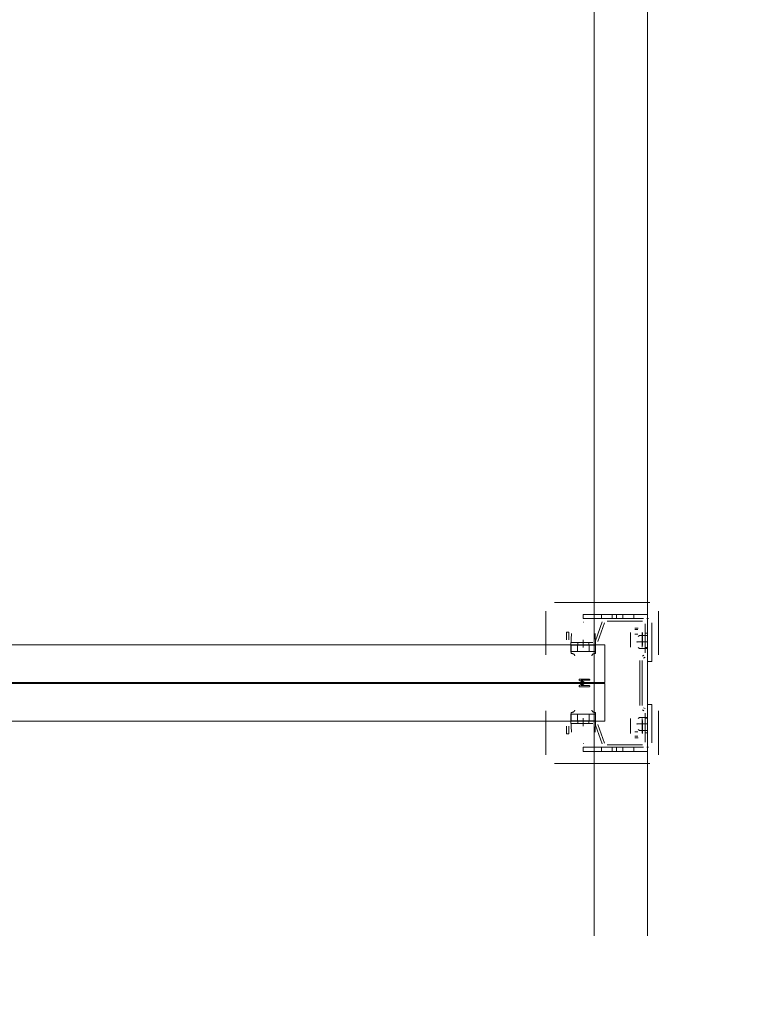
# Model space of a CAD drawing. Header units: millimetres. Extents: x -12989 to 357906, y -50379 to 30884.
# Tile 152 of 256: x 12539 to 13214, y 3251 to 4170. Entities that reach past the tile are written whole.
import ezdxf

# ---------------------------------------------------------------- set-up
doc = ezdxf.new("R2010")
doc.units = ezdxf.units.MM
doc.header["$MEASUREMENT"] = 0
doc.linetypes.add('MITTE2', pattern=[112.5, 75, -12.5, 12.5, -12.5])
doc.layers.add('Nowe_A_WYM_ZEWNETRZNE', color=7, linetype='Continuous')
for name, color, linetype, lineweight in [('Nowe_A_WYM_ZEWNETRZNE_Nr_pióra__1', 7, 'Continuous', 13), ('Nowe_A_WYM_ZEWNETRZNE_Nr_pióra__45', 7, 'Continuous', 15), ('Nowe_A_WYM_ZEWNETRZNE_Nr_pióra__85', 7, 'Continuous', 13), ('Nowe_REGAŁY_Nr_pióra__18', 9, 'Continuous', 13)]:
    doc.layers.add(name, color=color, linetype=linetype, lineweight=lineweight)
doc.styles.add('STYL_AUTOMATYCZNY_3', font='arial.ttf')
doc.dimstyles.new('STYL_AUTOMATYCZNY__1', dxfattribs={"dimtxt": 139.999998, "dimasz": 71.25, "dimexe": 0.18, "dimexo": 0.0625, "dimgap": 0, "dimtad": 1, "dimtih": 1, "dimtoh": 1, "dimdec": 0, "dimlfac": 0.1, "dimzin": 0, "dimdsep": 46, "dimtxsty": 'STYL_AUTOMATYCZNY_3', "dimblk": 'ARROWHEAD_6', "dimblk1": 'ARROWHEAD_6', "dimblk2": 'ARROWHEAD_6', "dimcen": 0.09, "dimse1": 1, "dimse2": 1, "dimclrd": 7, "dimclre": 7, "dimclrt": 7, "dimadec": 0, "dimazin": 0, "dimtfac": 1, "dimtdec": 4, "dimtmove": 0, "dimatfit": 3, "dimfxl": 0, "dimtolj": 1, "dimtzin": 0, "dimarcsym": 0})
doc.dimstyles.new('STYL_AUTOMATYCZNY__2', dxfattribs={"dimtxt": 139.999998, "dimasz": 71.25, "dimexe": 0.18, "dimexo": 0.0625, "dimgap": 0, "dimtad": 1, "dimdec": 0, "dimlfac": 0.1, "dimzin": 0, "dimdsep": 46, "dimtxsty": 'STYL_AUTOMATYCZNY_3', "dimblk": 'ARROWHEAD_6', "dimblk1": 'ARROWHEAD_6', "dimblk2": 'ARROWHEAD_6', "dimcen": 0.09, "dimse1": 1, "dimse2": 1, "dimclrd": 7, "dimclre": 7, "dimclrt": 7, "dimadec": 0, "dimazin": 0, "dimtfac": 1, "dimtdec": 4, "dimtmove": 0, "dimatfit": 3, "dimfxl": 0, "dimtolj": 1, "dimtzin": 0, "dimarcsym": 0})

# ---------------------------------------------------------------- blocks, each defined once
blk = doc.blocks.new('*D267')
at = {"layer": 'Nowe_A_WYM_ZEWNETRZNE_Nr_pióra__45', "color": 7, "linetype": 'Continuous', "lineweight": 15}
for p, q in [((-1341.01, 187.5), (-1266.01, 112.5)), ((-1341.01, 37.5), (-1266.01, -37.5))]:
    blk.add_line(p, q, dxfattribs=at)
at = {"layer": 'Nowe_A_WYM_ZEWNETRZNE_Nr_pióra__85', "color": 7, "linetype": 'Continuous', "lineweight": 13}
for p, q in [((-1303.51, 150), (-1303.51, 6849.85)), ((-1233.2, 150), (-1373.83, 150)), ((-1303.51, 0), (-1303.51, 150)), ((-1233.2, 0), (-1373.83, 0)), ((-1303.51, -56.25), (-1303.51, 0))]:
    blk.add_line(p, q, dxfattribs=at)
at = {"layer": 'Nowe_A_WYM_ZEWNETRZNE_Nr_pióra__1', "color": 7, "lineweight": 13, "insert": (-1331.51, -251.06), "char_height": 140, "attachment_point": 7, "rotation": 90, "style": 'STYL_AUTOMATYCZNY_3'}
blk.add_mtext('\\A1;{\\pql;\\fArial|b0|i0|c238|p0;\\W1.000000;15}', dxfattribs=at)
blk = doc.blocks.new('ARROWHEAD_6')
at = {"color": 0, "linetype": 'Continuous', "lineweight": 0}
for p, q in [((-0.5, -0.5), (0.5, 0.5)), ((0, 0), (-1, 0))]:
    blk.add_line(p, q, dxfattribs=at)
blk = doc.blocks.new('*D268')
at = {"layer": 'Nowe_A_WYM_ZEWNETRZNE_Nr_pióra__45', "color": 7, "linetype": 'Continuous', "lineweight": 15}
blk.add_line((-1341.01, 187.5), (-1266.01, 112.5), dxfattribs=at)
at = {"layer": 'Nowe_A_WYM_ZEWNETRZNE_Nr_pióra__85', "color": 7, "linetype": 'Continuous', "lineweight": 13}
blk.add_line((-1303.51, 150), (-1303.51, 6849.85), dxfattribs=at)
blk = doc.blocks.new('*D269')
at = {"layer": 'Nowe_A_WYM_ZEWNETRZNE_Nr_pióra__45', "color": 7, "linetype": 'Continuous', "lineweight": 15}
for p, q in [((-1341.01, 6887.35), (-1266.01, 6812.35)), ((-1341.01, 187.5), (-1266.01, 112.5))]:
    blk.add_line(p, q, dxfattribs=at)
at = {"layer": 'Nowe_A_WYM_ZEWNETRZNE_Nr_pióra__85', "color": 7, "linetype": 'Continuous', "lineweight": 13}
for p, q in [((-1233.2, 6849.85), (-1373.83, 6849.85)), ((-1303.51, 150), (-1303.51, 6849.85))]:
    blk.add_line(p, q, dxfattribs=at)
at = {"layer": 'Nowe_A_WYM_ZEWNETRZNE_Nr_pióra__1', "color": 7, "lineweight": 13, "char_height": 140, "attachment_point": 7, "rotation": 90, "style": 'STYL_AUTOMATYCZNY_3'}
for s, insert in [('\\A1;{\\pql;\\fArial|b0|i0|c238|p0;\\W1.000000;15}', (-1331.51, 6598.78)), ('\\A1;{\\pql;\\fArial|b0|i0|c238|p0;\\W1.000000;670}', (-1331.51, 3232.97))]:
    blk.add_mtext(s, dxfattribs=dict(at, insert=insert))
blk = doc.blocks.new('*D325')
at = {"layer": 'Nowe_A_WYM_ZEWNETRZNE_Nr_pióra__45', "color": 7, "linetype": 'Continuous', "lineweight": 15}
for p, q in [((5753.24, -1542.08), (5678.24, -1617.08)), ((36387.5, -1542.08), (36312.5, -1617.08))]:
    blk.add_line(p, q, dxfattribs=at)
at = {"layer": 'Nowe_A_WYM_ZEWNETRZNE_Nr_pióra__85', "color": 7, "linetype": 'Continuous', "lineweight": 13}
for p, q in [((5715.74, -1649.9), (5715.74, -1509.27)), ((36350, -1649.9), (36350, -1509.27)), ((5715.74, -1579.58), (36350, -1579.58))]:
    blk.add_line(p, q, dxfattribs=at)
at = {"layer": 'Nowe_A_WYM_ZEWNETRZNE_Nr_pióra__1', "color": 7, "lineweight": 13, "char_height": 140, "attachment_point": 7, "style": 'STYL_AUTOMATYCZNY_3'}
for s, insert in [('\\A1;{\\pql;\\fArial|b0|i0|c238|p0;\\W1.000000;3\xa0063}', (20685.85, -1551.58)), ('\\A1;{\\pql;\\fArial|b0|i0|c238|p0;\\W1.000000;15}', (36098.94, -1551.58))]:
    blk.add_mtext(s, dxfattribs=dict(at, insert=insert))
blk = doc.blocks.new('*D327')
at = {"layer": 'Nowe_A_WYM_ZEWNETRZNE_Nr_pióra__45', "color": 7, "linetype": 'Continuous', "lineweight": 15}
for p, q in [((36387.5, -1542.08), (36312.5, -1617.08)), ((36462.5, -1617.08), (36537.5, -1542.08))]:
    blk.add_line(p, q, dxfattribs=at)
at = {"layer": 'Nowe_A_WYM_ZEWNETRZNE_Nr_pióra__85', "color": 7, "linetype": 'Continuous', "lineweight": 13}
for p, q in [((36350, -1649.9), (36350, -1509.27)), ((36500, -1649.9), (36500, -1509.27)), ((5715.74, -1579.58), (36350, -1579.58)), ((36350, -1579.58), (36500, -1579.58)), ((36500, -1579.58), (36556.25, -1579.58))]:
    blk.add_line(p, q, dxfattribs=at)

msp = doc.modelspace()

# ---------------------------------------------------------------- linework, layer by layer
at = {"layer": 'Nowe_REGAŁY_Nr_pióra__18', "color": 9, "linetype": 'Continuous', "lineweight": 13}
for p, q in [((13074.67, 3314.99), (13074.67, 5706.99)), ((13124.67, 3314.99), (13124.67, 5706.99)), ((13037.67, 3625.99), (13126.67, 3625.99)), ((13037.67, 3625.99), (13126.67, 3625.99)), ((13029.67, 3577.14), (13029.67, 3617.99)), ((13029.67, 3577.14), (13029.67, 3617.99)), ((13124.67, 3614.99), (13064.67, 3614.99)), ((13064.67, 3610.99), (13064.67, 3614.99)), ((13064.67, 3610.99), (13120.67, 3610.99)), ((13081.67, 3610.99), (13081.67, 3614.99)), ((13086.79, 3610.99), (13119.92, 3610.99)), ((13086.79, 3610.99), (13119.92, 3610.99)), ((13091.67, 3610.99), (13091.67, 3614.99)), ((13095.67, 3610.99), (13095.67, 3614.99)), ((13101.67, 3610.99), (13101.67, 3614.99)), ((13111.67, 3610.99), (13111.67, 3614.99)), ((13123.77, 3610.99), (13125.57, 3610.99)), ((13123.77, 3610.99), (13125.57, 3610.99)), ((13124.67, 3610.09), (13124.67, 3611.89)), ((13124.67, 3610.09), (13124.67, 3611.89)), ((13134.67, 3617.99), (13134.67, 3577.14)), ((13134.67, 3617.99), (13134.67, 3577.14)), ((13064.44, 3607.54), (13064.9, 3607.54)), ((13064.44, 3607.54), (13064.9, 3607.54)), ((13075.97, 3590.38), (13082.33, 3607.86)), ((13075.97, 3590.38), (13082.33, 3607.86)), ((13084.44, 3607.09), (13078.08, 3589.61)), ((13084.44, 3607.09), (13078.08, 3589.61)), ((13119.92, 3608.74), (13086.79, 3608.74)), ((13119.92, 3608.74), (13086.79, 3608.74)), ((13112.57, 3602.11), (13115.77, 3602.11)), ((13112.57, 3602.11), (13115.77, 3602.11)), ((13112.67, 3600.74), (13115.67, 3600.74)), ((13112.67, 3600.74), (13115.67, 3600.74)), ((13122.42, 3579.03), (13122.42, 3606.24)), ((13122.42, 3579.03), (13122.42, 3606.24)), ((13124.67, 3606.99), (13124.67, 3570.99)), ((13124.67, 3606.24), (13124.67, 3579.03)), ((13124.67, 3606.24), (13124.67, 3579.03)), ((13128.67, 3570.99), (13128.67, 3606.99)), ((13048.92, 3598.49), (13051.17, 3598.49)), ((13048.92, 3591.24), (13048.92, 3598.49)), ((13048.92, 3598.49), (13051.17, 3598.49)), ((13048.92, 3591.24), (13048.92, 3598.49)), ((13051.17, 3598.49), (13051.17, 3591.24)), ((13051.17, 3598.49), (13051.17, 3591.24)), ((13053.17, 3586.25), (13053.54, 3597.02)), ((13053.17, 3586.25), (13053.54, 3597.02)), ((13075.79, 3597.02), (13076.17, 3586.25)), ((13075.79, 3597.02), (13076.17, 3586.25)), ((13108.57, 3585.91), (13108.57, 3598.11)), ((13108.57, 3585.91), (13108.57, 3598.11)), ((13108.67, 3597.91), (13108.67, 3593.67)), ((13108.67, 3597.91), (13108.67, 3593.67)), ((13108.67, 3587.09), (13108.67, 3593.67)), ((13108.67, 3587.09), (13108.67, 3593.67)), ((13112.67, 3596.5), (13115.67, 3596.5)), ((13112.67, 3596.5), (13115.67, 3596.5)), ((13115.74, 3594.3), (13117.12, 3595.29)), ((13124.67, 3595.29), (13117.12, 3595.29)), ((13119.67, 3593.67), (13119.67, 3597.91)), ((13119.67, 3593.67), (13119.67, 3597.91)), ((13119.67, 3593.67), (13119.67, 3587.09)), ((13119.67, 3593.67), (13119.67, 3587.09)), ((13119.77, 3598.11), (13119.77, 3585.91)), ((13119.77, 3598.11), (13119.77, 3585.91)), ((13122.42, 3597.49), (13124.67, 3597.49)), ((13122.42, 3597.49), (13124.67, 3597.49)), ((13053.16, 3579.74), (13053.16, 3586.25)), ((13053.16, 3586.25), (13053.17, 3586.25)), ((13053.16, 3579.74), (13053.16, 3586.25)), ((13053.16, 3586.25), (13053.17, 3586.25)), ((13053.19, 3582.01), (13053.19, 3578.55)), ((13053.19, 3582.01), (13053.19, 3578.55)), ((13053.31, 3580.45), (13053.31, 3586.25)), ((13053.71, 3586.25), (13053.31, 3586.25)), ((13053.31, 3580.45), (13053.31, 3586.25)), ((13053.71, 3586.25), (13053.31, 3586.25)), ((13053.67, 3588.74), (13073.62, 3588.74)), ((13053.67, 3588.74), (13073.62, 3588.74)), ((13073.62, 3586.49), (13053.67, 3586.49)), ((13073.62, 3586.49), (13053.67, 3586.49)), ((13053.71, 3586.25), (13064.61, 3586.25)), ((13053.71, 3586.25), (13064.61, 3586.25)), ((13059.17, 3586.25), (13059.17, 3580.25)), ((13059.17, 3586.25), (13059.17, 3580.25)), ((13059.52, 3586.49), (13059.52, 3588.74)), ((13059.52, 3586.49), (13059.52, 3588.74)), ((13064.73, 3586.25), (13064.61, 3586.25)), ((13064.73, 3586.25), (13064.61, 3586.25)), ((13064.73, 3586.25), (13075.62, 3586.25)), ((13064.73, 3586.25), (13075.62, 3586.25)), ((13069.82, 3586.49), (13069.82, 3588.74)), ((13069.82, 3586.49), (13069.82, 3588.74)), ((13070.17, 3586.25), (13070.17, 3580.25)), ((13070.17, 3586.25), (13070.17, 3580.25)), ((13076.03, 3586.25), (13075.62, 3586.25)), ((13076.03, 3586.25), (13075.62, 3586.25)), ((13076.03, 3586.25), (13076.03, 3580.45)), ((13076.03, 3586.25), (13076.03, 3580.45)), ((13076.14, 3578.56), (13076.14, 3582.02)), ((13076.14, 3578.56), (13076.14, 3582.02)), ((13076.17, 3586.25), (13076.18, 3586.25)), ((13076.17, 3586.25), (13076.18, 3586.25)), ((13076.18, 3586.25), (13076.18, 3579.75)), ((13076.18, 3586.25), (13076.18, 3579.75)), ((13108.66, 3585.91), (13108.57, 3585.91)), ((13108.66, 3585.91), (13108.57, 3585.91)), ((13108.66, 3584.25), (13108.66, 3585.91)), ((13108.66, 3584.25), (13108.66, 3585.91)), ((13108.67, 3584.25), (13108.66, 3584.25)), ((13108.67, 3584.25), (13108.66, 3584.25)), ((13108.67, 3584.26), (13108.67, 3587.09)), ((13108.67, 3584.26), (13108.67, 3587.09)), ((13108.67, 3584.26), (13108.67, 3584.25)), ((13108.67, 3584.26), (13108.67, 3584.25)), ((13114.79, 3589.88), (13114.79, 3588.6)), ((13117.12, 3583.19), (13115.74, 3584.18)), ((13124.69, 3589.24), (13115.85, 3589.24)), ((13124.67, 3583.19), (13117.12, 3583.19)), ((13119.67, 3584.26), (13119.67, 3587.09)), ((13119.67, 3584.26), (13119.67, 3587.09)), ((13119.67, 3584.25), (13119.67, 3584.26)), ((13119.67, 3584.25), (13119.67, 3584.26)), ((13119.68, 3584.25), (13119.67, 3584.25)), ((13119.68, 3584.25), (13119.67, 3584.25)), ((13119.68, 3585.91), (13119.68, 3584.25)), ((13119.77, 3585.91), (13119.68, 3585.91)), ((13119.68, 3585.91), (13119.68, 3584.25)), ((13119.77, 3585.91), (13119.68, 3585.91)), ((13124.67, 3583.99), (13122.42, 3583.99)), ((13124.67, 3583.99), (13122.42, 3583.99)), ((13124.67, 3583.49), (13122.42, 3583.49)), ((13124.67, 3583.49), (13122.42, 3583.49)), ((13053.71, 3580.25), (13053.31, 3580.25)), ((13053.71, 3580.25), (13053.31, 3580.25)), ((13064.61, 3580.25), (13053.71, 3580.25)), ((13064.61, 3580.25), (13053.71, 3580.25)), ((13064.73, 3580.25), (13064.61, 3580.25)), ((13064.73, 3580.25), (13064.61, 3580.25)), ((13075.62, 3580.25), (13064.73, 3580.25)), ((13075.62, 3580.25), (13064.73, 3580.25)), ((13076.03, 3580.25), (13075.62, 3580.25)), ((13076.03, 3580.25), (13075.62, 3580.25)), ((13119.79, 3576.07), (13121.17, 3576.87)), ((13119.79, 3576.07), (13121.17, 3576.87)), ((13122.29, 3574.92), (13120.92, 3574.12)), ((13122.29, 3574.92), (13120.92, 3574.12)), ((13117.42, 3530.02), (13117.42, 3571.96)), ((13117.42, 3530.02), (13117.42, 3571.96)), ((13119.67, 3571.96), (13119.67, 3530.02)), ((13119.67, 3571.96), (13119.67, 3530.02)), ((13128.67, 3570.99), (13124.67, 3570.99)), ((13061.17, 3554.49), (13070.17, 3554.49)), ((13061.17, 3554.49), (13070.17, 3554.49)), ((13064.76, 3550.99), (13060.89, 3553.56)), ((13064.76, 3550.99), (13060.89, 3553.56)), ((13060.92, 3548.43), (13064.76, 3550.99)), ((13060.92, 3548.43), (13064.76, 3550.99)), ((13070.17, 3547.49), (13061.17, 3547.49)), ((13070.17, 3547.49), (13061.17, 3547.49)), ((13062.81, 3553.48), (13065.86, 3551.45)), ((13070.17, 3553.48), (13062.81, 3553.48)), ((13062.81, 3553.48), (13065.86, 3551.45)), ((13070.17, 3553.48), (13062.81, 3553.48)), ((13065.86, 3550.52), (13062.81, 3548.49)), ((13065.86, 3550.52), (13062.81, 3548.49)), ((13062.81, 3548.49), (13070.17, 3548.49)), ((13062.81, 3548.49), (13070.17, 3548.49)), ((13120.92, 3527.85), (13122.29, 3527.06)), ((13120.92, 3527.85), (13122.29, 3527.06)), ((13124.67, 3494.99), (13124.67, 3530.99)), ((13128.67, 3530.99), (13124.67, 3530.99)), ((13128.67, 3530.99), (13128.67, 3494.99)), ((13029.67, 3483.99), (13029.67, 3524.84)), ((13029.67, 3483.99), (13029.67, 3524.84)), ((13053.16, 3515.73), (13053.16, 3522.24)), ((13053.16, 3515.73), (13053.16, 3522.24)), ((13053.31, 3521.73), (13053.31, 3515.73)), ((13053.71, 3521.73), (13053.31, 3521.73)), ((13053.31, 3521.73), (13053.31, 3515.73)), ((13053.71, 3521.73), (13053.31, 3521.73)), ((13053.71, 3521.73), (13064.61, 3521.73)), ((13053.71, 3521.73), (13064.61, 3521.73)), ((13059.17, 3515.73), (13059.17, 3521.73)), ((13059.17, 3515.73), (13059.17, 3521.73)), ((13064.73, 3521.73), (13064.61, 3521.73)), ((13064.73, 3521.73), (13064.61, 3521.73)), ((13064.73, 3521.73), (13075.62, 3521.73)), ((13064.73, 3521.73), (13075.62, 3521.73)), ((13070.17, 3515.73), (13070.17, 3521.73)), ((13070.17, 3515.73), (13070.17, 3521.73)), ((13076.03, 3521.73), (13075.62, 3521.73)), ((13076.03, 3521.73), (13075.62, 3521.73)), ((13076.03, 3521.53), (13076.03, 3515.73)), ((13076.03, 3521.53), (13076.03, 3515.73)), ((13076.14, 3519.96), (13076.14, 3523.42)), ((13076.14, 3519.96), (13076.14, 3523.42)), ((13076.18, 3522.23), (13076.18, 3515.73)), ((13076.18, 3522.23), (13076.18, 3515.73)), ((13108.66, 3516.06), (13108.66, 3517.73)), ((13108.66, 3517.73), (13108.67, 3517.73)), ((13108.66, 3516.06), (13108.66, 3517.73)), ((13108.66, 3517.73), (13108.67, 3517.73)), ((13108.67, 3517.73), (13108.67, 3517.72)), ((13108.67, 3517.73), (13108.67, 3517.72)), ((13108.67, 3517.72), (13108.67, 3514.89)), ((13108.67, 3517.72), (13108.67, 3514.89)), ((13117.12, 3518.79), (13115.74, 3517.8)), ((13124.67, 3518.79), (13117.12, 3518.79)), ((13119.67, 3517.73), (13119.68, 3517.73)), ((13119.67, 3517.72), (13119.67, 3517.73)), ((13119.67, 3517.73), (13119.68, 3517.73)), ((13119.67, 3517.72), (13119.67, 3517.73)), ((13119.67, 3517.72), (13119.67, 3514.89)), ((13119.67, 3517.72), (13119.67, 3514.89)), ((13119.68, 3517.73), (13119.68, 3516.06)), ((13119.68, 3517.73), (13119.68, 3516.06)), ((13121.17, 3525.11), (13119.79, 3525.91)), ((13121.17, 3525.11), (13119.79, 3525.91)), ((13122.42, 3495.74), (13122.42, 3522.95)), ((13122.42, 3495.74), (13122.42, 3522.95)), ((13122.42, 3518.49), (13124.67, 3518.49)), ((13122.42, 3518.49), (13124.67, 3518.49)), ((13122.42, 3517.99), (13124.67, 3517.99)), ((13122.42, 3517.99), (13124.67, 3517.99)), ((13124.67, 3522.95), (13124.67, 3495.74)), ((13124.67, 3522.95), (13124.67, 3495.74)), ((13134.67, 3524.84), (13134.67, 3483.99)), ((13134.67, 3524.84), (13134.67, 3483.99)), ((13048.92, 3503.49), (13048.92, 3510.74)), ((13048.92, 3503.49), (13048.92, 3510.74)), ((13051.17, 3510.74), (13051.17, 3503.49)), ((13051.17, 3510.74), (13051.17, 3503.49)), ((13053.17, 3515.73), (13053.16, 3515.73)), ((13053.17, 3515.73), (13053.16, 3515.73)), ((13053.54, 3504.96), (13053.17, 3515.73)), ((13053.54, 3504.96), (13053.17, 3515.73)), ((13053.71, 3515.73), (13053.31, 3515.73)), ((13053.71, 3515.73), (13053.31, 3515.73)), ((13053.67, 3515.49), (13073.62, 3515.49)), ((13053.67, 3515.49), (13073.62, 3515.49)), ((13073.62, 3513.24), (13053.67, 3513.24)), ((13073.62, 3513.24), (13053.67, 3513.24)), ((13064.61, 3515.73), (13053.71, 3515.73)), ((13064.61, 3515.73), (13053.71, 3515.73)), ((13059.52, 3513.24), (13059.52, 3515.49)), ((13059.52, 3513.24), (13059.52, 3515.49)), ((13064.73, 3515.73), (13064.61, 3515.73)), ((13064.73, 3515.73), (13064.61, 3515.73)), ((13075.62, 3515.73), (13064.73, 3515.73)), ((13075.62, 3515.73), (13064.73, 3515.73)), ((13069.82, 3513.24), (13069.82, 3515.49)), ((13069.82, 3513.24), (13069.82, 3515.49)), ((13076.03, 3515.73), (13075.62, 3515.73)), ((13076.03, 3515.73), (13075.62, 3515.73)), ((13076.17, 3515.73), (13075.79, 3504.96)), ((13076.17, 3515.73), (13075.79, 3504.96)), ((13082.33, 3494.11), (13075.97, 3511.59)), ((13082.33, 3494.11), (13075.97, 3511.59)), ((13076.18, 3515.73), (13076.17, 3515.73)), ((13076.18, 3515.73), (13076.17, 3515.73)), ((13078.08, 3512.36), (13084.44, 3494.88)), ((13078.08, 3512.36), (13084.44, 3494.88)), ((13108.57, 3503.86), (13108.57, 3516.06)), ((13108.57, 3516.06), (13108.66, 3516.06)), ((13108.57, 3503.86), (13108.57, 3516.06)), ((13108.57, 3516.06), (13108.66, 3516.06)), ((13108.67, 3514.89), (13108.67, 3508.31)), ((13108.67, 3514.89), (13108.67, 3508.31)), ((13108.67, 3508.31), (13108.67, 3504.06)), ((13108.67, 3508.31), (13108.67, 3504.06)), ((13114.79, 3512.1), (13114.79, 3513.38)), ((13124.69, 3512.74), (13115.85, 3512.74)), ((13119.67, 3508.31), (13119.67, 3514.89)), ((13119.67, 3508.31), (13119.67, 3514.89)), ((13119.67, 3504.06), (13119.67, 3508.31)), ((13119.67, 3504.06), (13119.67, 3508.31)), ((13119.68, 3516.06), (13119.77, 3516.06)), ((13119.68, 3516.06), (13119.77, 3516.06)), ((13119.77, 3516.06), (13119.77, 3503.86)), ((13119.77, 3516.06), (13119.77, 3503.86)), ((13051.17, 3503.49), (13048.92, 3503.49)), ((13051.17, 3503.49), (13048.92, 3503.49)), ((13115.77, 3499.86), (13112.57, 3499.86)), ((13115.77, 3499.86), (13112.57, 3499.86)), ((13112.67, 3505.48), (13115.67, 3505.48)), ((13112.67, 3505.48), (13115.67, 3505.48)), ((13112.67, 3501.24), (13115.67, 3501.24)), ((13112.67, 3501.24), (13115.67, 3501.24)), ((13115.74, 3507.68), (13117.12, 3506.69)), ((13124.67, 3506.69), (13117.12, 3506.69)), ((13124.67, 3504.49), (13122.42, 3504.49)), ((13124.67, 3504.49), (13122.42, 3504.49)), ((13064.9, 3494.44), (13064.44, 3494.44)), ((13064.9, 3494.44), (13064.44, 3494.44)), ((13064.67, 3490.99), (13120.67, 3490.99)), ((13064.67, 3490.99), (13064.67, 3486.99)), ((13081.67, 3490.99), (13081.67, 3486.99)), ((13086.79, 3493.24), (13119.92, 3493.24)), ((13086.79, 3493.24), (13119.92, 3493.24)), ((13119.92, 3490.99), (13086.79, 3490.99)), ((13119.92, 3490.99), (13086.79, 3490.99)), ((13091.67, 3490.99), (13091.67, 3486.99)), ((13095.67, 3490.99), (13095.67, 3486.99)), ((13101.67, 3490.99), (13101.67, 3486.99)), ((13111.67, 3490.99), (13111.67, 3486.99)), ((13123.77, 3490.99), (13125.57, 3490.99)), ((13123.77, 3490.99), (13125.57, 3490.99)), ((13124.67, 3490.09), (13124.67, 3491.89)), ((13124.67, 3490.09), (13124.67, 3491.89)), ((13124.67, 3486.99), (13064.67, 3486.99)), ((13126.67, 3475.99), (13037.67, 3475.99)), ((13126.67, 3475.99), (13037.67, 3475.99))]:
    msp.add_line(p, q, dxfattribs=at)
at = {"layer": 'Nowe_REGAŁY_Nr_pióra__18', "color": 9, "linetype": 'MITTE2', "lineweight": 13}
for p, q in [((13064.67, 3583.99), (13064.67, 3591.24)), ((13064.67, 3583.99), (13064.67, 3591.24)), ((13064.67, 3510.74), (13064.67, 3517.99)), ((13064.67, 3510.74), (13064.67, 3517.99))]:
    msp.add_line(p, q, dxfattribs=at)
at = {"layer": 'Nowe_REGAŁY_Nr_pióra__18', "color": 9, "linetype": 'Continuous', "lineweight": 13}
for points in [[(13084.67, 3551.49), (13084.67, 3586.49), (12064.67, 3586.49), (12064.67, 3551.49)], [(13084.67, 3551.49), (13084.67, 3586.49), (12064.67, 3586.49), (12064.67, 3551.49)], [(13084.67, 3515.49), (13084.67, 3550.49), (12064.67, 3550.49), (12064.67, 3515.49)], [(13084.67, 3515.49), (13084.67, 3550.49), (12064.67, 3550.49), (12064.67, 3515.49)]]:
    msp.add_lwpolyline(points, close=True, dxfattribs=at)
at = {"layer": 'Nowe_REGAŁY_Nr_pióra__18', "color": 9, "linetype": 'Continuous', "lineweight": 13, "flags": 128}
for points in [[(13053.31, 3586.25), (13053.29, 3586.22), (13053.29, 3586.18), (13053.28, 3586.12), (13053.28, 3586.05), (13053.27, 3585.96), (13053.27, 3585.86), (13053.26, 3585.74), (13053.26, 3585.61), (13053.25, 3585.46), (13053.25, 3585.3), (13053.24, 3585.13), (13053.24, 3584.94), (13053.23, 3584.73), (13053.23, 3584.51), (13053.22, 3584.28), (13053.22, 3584.04), (13053.21, 3583.78), (13053.21, 3583.51), (13053.21, 3583.23), (13053.2, 3582.94), (13053.2, 3582.64), (13053.2, 3582.33), (13053.19, 3582.01)], [(13053.31, 3586.25), (13053.29, 3586.22), (13053.29, 3586.18), (13053.28, 3586.12), (13053.28, 3586.05), (13053.27, 3585.96), (13053.27, 3585.86), (13053.26, 3585.74), (13053.26, 3585.61), (13053.25, 3585.46), (13053.25, 3585.3), (13053.24, 3585.13), (13053.24, 3584.94), (13053.23, 3584.73), (13053.23, 3584.51), (13053.22, 3584.28), (13053.22, 3584.04), (13053.21, 3583.78), (13053.21, 3583.51), (13053.21, 3583.23), (13053.2, 3582.94), (13053.2, 3582.64), (13053.2, 3582.33), (13053.19, 3582.01)], [(13076.03, 3586.25), (13076.04, 3586.22), (13076.04, 3586.18), (13076.05, 3586.12), (13076.06, 3586.05), (13076.06, 3585.97), (13076.07, 3585.86), (13076.07, 3585.75), (13076.08, 3585.61), (13076.08, 3585.47), (13076.09, 3585.31), (13076.09, 3585.13), (13076.1, 3584.94), (13076.1, 3584.74), (13076.11, 3584.52), (13076.11, 3584.29), (13076.11, 3584.05), (13076.12, 3583.79), (13076.12, 3583.52), (13076.13, 3583.24), (13076.13, 3582.96), (13076.13, 3582.65), (13076.14, 3582.34), (13076.14, 3582.02)], [(13076.03, 3586.25), (13076.04, 3586.22), (13076.04, 3586.18), (13076.05, 3586.12), (13076.06, 3586.05), (13076.06, 3585.97), (13076.07, 3585.86), (13076.07, 3585.75), (13076.08, 3585.61), (13076.08, 3585.47), (13076.09, 3585.31), (13076.09, 3585.13), (13076.1, 3584.94), (13076.1, 3584.74), (13076.11, 3584.52), (13076.11, 3584.29), (13076.11, 3584.05), (13076.12, 3583.79), (13076.12, 3583.52), (13076.13, 3583.24), (13076.13, 3582.96), (13076.13, 3582.65), (13076.14, 3582.34), (13076.14, 3582.02)], [(13053.19, 3578.55), (13053.2, 3578.68), (13053.2, 3578.81), (13053.2, 3578.93), (13053.21, 3579.04), (13053.21, 3579.16), (13053.21, 3579.26), (13053.22, 3579.36), (13053.22, 3579.46), (13053.23, 3579.55), (13053.23, 3579.64), (13053.24, 3579.72), (13053.24, 3579.8), (13053.25, 3579.87), (13053.25, 3579.94), (13053.26, 3579.99), (13053.26, 3580.05), (13053.27, 3580.09), (13053.27, 3580.14), (13053.28, 3580.17), (13053.28, 3580.2), (13053.29, 3580.22), (13053.29, 3580.24), (13053.3, 3580.25)], [(13053.19, 3578.55), (13053.2, 3578.68), (13053.2, 3578.81), (13053.2, 3578.93), (13053.21, 3579.04), (13053.21, 3579.16), (13053.21, 3579.26), (13053.22, 3579.36), (13053.22, 3579.46), (13053.23, 3579.55), (13053.23, 3579.64), (13053.24, 3579.72), (13053.24, 3579.8), (13053.25, 3579.87), (13053.25, 3579.94), (13053.26, 3579.99), (13053.26, 3580.05), (13053.27, 3580.09), (13053.27, 3580.14), (13053.28, 3580.17), (13053.28, 3580.2), (13053.29, 3580.22), (13053.29, 3580.24), (13053.3, 3580.25)], [(13053.19, 3578.55), (13053.42, 3578.55), (13053.65, 3578.53), (13053.87, 3578.51), (13054.09, 3578.48), (13054.31, 3578.44), (13054.52, 3578.39), (13054.72, 3578.33), (13054.92, 3578.27), (13055.12, 3578.2), (13055.3, 3578.11), (13055.48, 3578.02), (13055.64, 3577.92), (13055.8, 3577.82), (13055.94, 3577.7), (13056.07, 3577.58), (13056.19, 3577.45), (13056.3, 3577.32), (13056.39, 3577.18), (13056.47, 3577.03), (13056.54, 3576.88), (13056.59, 3576.72), (13056.63, 3576.57), (13056.65, 3576.41), (13056.66, 3576.25)], [(13053.19, 3578.55), (13053.42, 3578.55), (13053.65, 3578.53), (13053.87, 3578.51), (13054.09, 3578.48), (13054.31, 3578.44), (13054.52, 3578.39), (13054.72, 3578.33), (13054.92, 3578.27), (13055.12, 3578.2), (13055.3, 3578.11), (13055.48, 3578.02), (13055.64, 3577.92), (13055.8, 3577.82), (13055.94, 3577.7), (13056.07, 3577.58), (13056.19, 3577.45), (13056.3, 3577.32), (13056.39, 3577.18), (13056.47, 3577.03), (13056.54, 3576.88), (13056.59, 3576.72), (13056.63, 3576.57), (13056.65, 3576.41), (13056.66, 3576.25)], [(13072.67, 3576.25), (13072.67, 3576.41), (13072.7, 3576.57), (13072.73, 3576.73), (13072.78, 3576.88), (13072.85, 3577.03), (13072.93, 3577.18), (13073.02, 3577.32), (13073.13, 3577.46), (13073.25, 3577.59), (13073.38, 3577.71), (13073.53, 3577.82), (13073.68, 3577.93), (13073.85, 3578.03), (13074.02, 3578.12), (13074.21, 3578.2), (13074.4, 3578.28), (13074.6, 3578.34), (13074.81, 3578.4), (13075.02, 3578.45), (13075.24, 3578.49), (13075.46, 3578.52), (13075.69, 3578.54), (13075.91, 3578.55), (13076.14, 3578.56)], [(13072.67, 3576.25), (13072.67, 3576.41), (13072.7, 3576.57), (13072.73, 3576.73), (13072.78, 3576.88), (13072.85, 3577.03), (13072.93, 3577.18), (13073.02, 3577.32), (13073.13, 3577.46), (13073.25, 3577.59), (13073.38, 3577.71), (13073.53, 3577.82), (13073.68, 3577.93), (13073.85, 3578.03), (13074.02, 3578.12), (13074.21, 3578.2), (13074.4, 3578.28), (13074.6, 3578.34), (13074.81, 3578.4), (13075.02, 3578.45), (13075.24, 3578.49), (13075.46, 3578.52), (13075.69, 3578.54), (13075.91, 3578.55), (13076.14, 3578.56)], [(13076.14, 3578.56), (13076.14, 3578.69), (13076.13, 3578.81), (13076.13, 3578.93), (13076.13, 3579.05), (13076.12, 3579.16), (13076.12, 3579.27), (13076.11, 3579.37), (13076.11, 3579.47), (13076.11, 3579.56), (13076.1, 3579.64), (13076.1, 3579.73), (13076.09, 3579.8), (13076.09, 3579.87), (13076.08, 3579.94), (13076.08, 3580), (13076.07, 3580.05), (13076.07, 3580.1), (13076.06, 3580.14), (13076.06, 3580.17), (13076.05, 3580.2), (13076.04, 3580.22), (13076.04, 3580.24), (13076.03, 3580.25)], [(13076.14, 3578.56), (13076.14, 3578.69), (13076.13, 3578.81), (13076.13, 3578.93), (13076.13, 3579.05), (13076.12, 3579.16), (13076.12, 3579.27), (13076.11, 3579.37), (13076.11, 3579.47), (13076.11, 3579.56), (13076.1, 3579.64), (13076.1, 3579.73), (13076.09, 3579.8), (13076.09, 3579.87), (13076.08, 3579.94), (13076.08, 3580), (13076.07, 3580.05), (13076.07, 3580.1), (13076.06, 3580.14), (13076.06, 3580.17), (13076.05, 3580.2), (13076.04, 3580.22), (13076.04, 3580.24), (13076.03, 3580.25)], [(13060.67, 3553.99), (13060.67, 3554.03), (13060.67, 3554.07), (13060.67, 3554.1), (13060.68, 3554.14), (13060.69, 3554.17), (13060.7, 3554.2), (13060.71, 3554.24), (13060.72, 3554.26), (13060.74, 3554.29), (13060.75, 3554.32), (13060.77, 3554.34), (13060.79, 3554.36), (13060.81, 3554.38), (13060.84, 3554.4), (13060.86, 3554.42), (13060.89, 3554.43), (13060.92, 3554.44), (13060.95, 3554.46), (13060.98, 3554.46), (13061.01, 3554.47), (13061.05, 3554.48), (13061.09, 3554.48), (13061.13, 3554.49), (13061.17, 3554.49)], [(13060.67, 3553.99), (13060.67, 3554.03), (13060.67, 3554.07), (13060.67, 3554.1), (13060.68, 3554.14), (13060.69, 3554.17), (13060.7, 3554.2), (13060.71, 3554.24), (13060.72, 3554.26), (13060.74, 3554.29), (13060.75, 3554.32), (13060.77, 3554.34), (13060.79, 3554.36), (13060.81, 3554.38), (13060.84, 3554.4), (13060.86, 3554.42), (13060.89, 3554.43), (13060.92, 3554.44), (13060.95, 3554.46), (13060.98, 3554.46), (13061.01, 3554.47), (13061.05, 3554.48), (13061.09, 3554.48), (13061.13, 3554.49), (13061.17, 3554.49)], [(13070.17, 3554.49), (13070.21, 3554.49), (13070.25, 3554.48), (13070.28, 3554.48), (13070.32, 3554.47), (13070.35, 3554.46), (13070.38, 3554.46), (13070.42, 3554.44), (13070.44, 3554.43), (13070.47, 3554.42), (13070.5, 3554.4), (13070.52, 3554.38), (13070.54, 3554.36), (13070.56, 3554.34), (13070.58, 3554.32), (13070.6, 3554.29), (13070.61, 3554.26), (13070.62, 3554.24), (13070.64, 3554.2), (13070.64, 3554.17), (13070.65, 3554.14), (13070.66, 3554.1), (13070.66, 3554.07), (13070.67, 3554.03), (13070.67, 3553.99)], [(13070.17, 3554.49), (13070.21, 3554.49), (13070.25, 3554.48), (13070.28, 3554.48), (13070.32, 3554.47), (13070.35, 3554.46), (13070.38, 3554.46), (13070.42, 3554.44), (13070.44, 3554.43), (13070.47, 3554.42), (13070.5, 3554.4), (13070.52, 3554.38), (13070.54, 3554.36), (13070.56, 3554.34), (13070.58, 3554.32), (13070.6, 3554.29), (13070.61, 3554.26), (13070.62, 3554.24), (13070.64, 3554.2), (13070.64, 3554.17), (13070.65, 3554.14), (13070.66, 3554.1), (13070.66, 3554.07), (13070.67, 3554.03), (13070.67, 3553.99)], [(13060.89, 3553.56), (13060.87, 3553.57), (13060.85, 3553.58), (13060.84, 3553.6), (13060.82, 3553.61), (13060.81, 3553.63), (13060.79, 3553.64), (13060.78, 3553.66), (13060.77, 3553.67), (13060.75, 3553.69), (13060.74, 3553.71), (13060.73, 3553.72), (13060.72, 3553.74), (13060.71, 3553.76), (13060.71, 3553.78), (13060.7, 3553.8), (13060.69, 3553.81), (13060.69, 3553.83), (13060.68, 3553.85), (13060.68, 3553.88), (13060.67, 3553.9), (13060.67, 3553.92), (13060.67, 3553.94), (13060.67, 3553.96), (13060.67, 3553.99)], [(13060.89, 3553.56), (13060.87, 3553.57), (13060.85, 3553.58), (13060.84, 3553.6), (13060.82, 3553.61), (13060.81, 3553.63), (13060.79, 3553.64), (13060.78, 3553.66), (13060.77, 3553.67), (13060.75, 3553.69), (13060.74, 3553.71), (13060.73, 3553.72), (13060.72, 3553.74), (13060.71, 3553.76), (13060.71, 3553.78), (13060.7, 3553.8), (13060.69, 3553.81), (13060.69, 3553.83), (13060.68, 3553.85), (13060.68, 3553.88), (13060.67, 3553.9), (13060.67, 3553.92), (13060.67, 3553.94), (13060.67, 3553.96), (13060.67, 3553.99)], [(13060.67, 3547.99), (13060.67, 3548.02), (13060.67, 3548.04), (13060.67, 3548.06), (13060.67, 3548.08), (13060.68, 3548.1), (13060.68, 3548.12), (13060.69, 3548.14), (13060.69, 3548.16), (13060.7, 3548.18), (13060.71, 3548.2), (13060.72, 3548.22), (13060.73, 3548.24), (13060.74, 3548.25), (13060.75, 3548.27), (13060.76, 3548.29), (13060.78, 3548.31), (13060.79, 3548.32), (13060.81, 3548.34), (13060.82, 3548.36), (13060.84, 3548.37), (13060.86, 3548.39), (13060.88, 3548.4), (13060.9, 3548.42), (13060.92, 3548.43)], [(13060.67, 3547.99), (13060.67, 3548.02), (13060.67, 3548.04), (13060.67, 3548.06), (13060.67, 3548.08), (13060.68, 3548.1), (13060.68, 3548.12), (13060.69, 3548.14), (13060.69, 3548.16), (13060.7, 3548.18), (13060.71, 3548.2), (13060.72, 3548.22), (13060.73, 3548.24), (13060.74, 3548.25), (13060.75, 3548.27), (13060.76, 3548.29), (13060.78, 3548.31), (13060.79, 3548.32), (13060.81, 3548.34), (13060.82, 3548.36), (13060.84, 3548.37), (13060.86, 3548.39), (13060.88, 3548.4), (13060.9, 3548.42), (13060.92, 3548.43)], [(13061.17, 3547.49), (13061.13, 3547.49), (13061.09, 3547.5), (13061.05, 3547.5), (13061.01, 3547.51), (13060.98, 3547.51), (13060.95, 3547.52), (13060.92, 3547.53), (13060.89, 3547.55), (13060.86, 3547.56), (13060.84, 3547.58), (13060.81, 3547.6), (13060.79, 3547.62), (13060.77, 3547.64), (13060.75, 3547.66), (13060.74, 3547.69), (13060.72, 3547.71), (13060.71, 3547.74), (13060.7, 3547.77), (13060.69, 3547.81), (13060.68, 3547.84), (13060.67, 3547.88), (13060.67, 3547.91), (13060.67, 3547.95), (13060.67, 3547.99)], [(13061.17, 3547.49), (13061.13, 3547.49), (13061.09, 3547.5), (13061.05, 3547.5), (13061.01, 3547.51), (13060.98, 3547.51), (13060.95, 3547.52), (13060.92, 3547.53), (13060.89, 3547.55), (13060.86, 3547.56), (13060.84, 3547.58), (13060.81, 3547.6), (13060.79, 3547.62), (13060.77, 3547.64), (13060.75, 3547.66), (13060.74, 3547.69), (13060.72, 3547.71), (13060.71, 3547.74), (13060.7, 3547.77), (13060.69, 3547.81), (13060.68, 3547.84), (13060.67, 3547.88), (13060.67, 3547.91), (13060.67, 3547.95), (13060.67, 3547.99)], [(13065.86, 3551.45), (13065.89, 3551.44), (13065.91, 3551.42), (13065.93, 3551.4), (13065.96, 3551.38), (13065.98, 3551.37), (13066, 3551.35), (13066.01, 3551.33), (13066.03, 3551.31), (13066.05, 3551.29), (13066.06, 3551.27), (13066.08, 3551.25), (13066.09, 3551.24), (13066.1, 3551.22), (13066.11, 3551.2), (13066.12, 3551.18), (13066.13, 3551.16), (13066.14, 3551.14), (13066.15, 3551.12), (13066.15, 3551.1), (13066.16, 3551.07), (13066.16, 3551.05), (13066.17, 3551.03), (13066.17, 3551.01), (13066.17, 3550.99)], [(13065.86, 3551.45), (13065.89, 3551.44), (13065.91, 3551.42), (13065.93, 3551.4), (13065.96, 3551.38), (13065.98, 3551.37), (13066, 3551.35), (13066.01, 3551.33), (13066.03, 3551.31), (13066.05, 3551.29), (13066.06, 3551.27), (13066.08, 3551.25), (13066.09, 3551.24), (13066.1, 3551.22), (13066.11, 3551.2), (13066.12, 3551.18), (13066.13, 3551.16), (13066.14, 3551.14), (13066.15, 3551.12), (13066.15, 3551.1), (13066.16, 3551.07), (13066.16, 3551.05), (13066.17, 3551.03), (13066.17, 3551.01), (13066.17, 3550.99)], [(13066.17, 3550.99), (13066.17, 3550.97), (13066.17, 3550.95), (13066.16, 3550.92), (13066.16, 3550.9), (13066.15, 3550.88), (13066.15, 3550.86), (13066.14, 3550.84), (13066.13, 3550.82), (13066.12, 3550.8), (13066.11, 3550.78), (13066.1, 3550.76), (13066.09, 3550.74), (13066.08, 3550.72), (13066.06, 3550.7), (13066.05, 3550.68), (13066.03, 3550.66), (13066.01, 3550.64), (13066, 3550.62), (13065.98, 3550.6), (13065.96, 3550.59), (13065.93, 3550.57), (13065.91, 3550.55), (13065.89, 3550.53), (13065.86, 3550.52)], [(13066.17, 3550.99), (13066.17, 3550.97), (13066.17, 3550.95), (13066.16, 3550.92), (13066.16, 3550.9), (13066.15, 3550.88), (13066.15, 3550.86), (13066.14, 3550.84), (13066.13, 3550.82), (13066.12, 3550.8), (13066.11, 3550.78), (13066.1, 3550.76), (13066.09, 3550.74), (13066.08, 3550.72), (13066.06, 3550.7), (13066.05, 3550.68), (13066.03, 3550.66), (13066.01, 3550.64), (13066, 3550.62), (13065.98, 3550.6), (13065.96, 3550.59), (13065.93, 3550.57), (13065.91, 3550.55), (13065.89, 3550.53), (13065.86, 3550.52)], [(13070.67, 3553.99), (13070.67, 3553.94), (13070.66, 3553.91), (13070.66, 3553.87), (13070.65, 3553.83), (13070.64, 3553.8), (13070.64, 3553.77), (13070.62, 3553.74), (13070.61, 3553.71), (13070.6, 3553.68), (13070.58, 3553.66), (13070.56, 3553.63), (13070.54, 3553.61), (13070.52, 3553.59), (13070.5, 3553.57), (13070.47, 3553.56), (13070.44, 3553.54), (13070.42, 3553.53), (13070.38, 3553.52), (13070.35, 3553.51), (13070.32, 3553.5), (13070.28, 3553.49), (13070.25, 3553.49), (13070.21, 3553.49), (13070.17, 3553.48)], [(13070.67, 3553.99), (13070.67, 3553.94), (13070.66, 3553.91), (13070.66, 3553.87), (13070.65, 3553.83), (13070.64, 3553.8), (13070.64, 3553.77), (13070.62, 3553.74), (13070.61, 3553.71), (13070.6, 3553.68), (13070.58, 3553.66), (13070.56, 3553.63), (13070.54, 3553.61), (13070.52, 3553.59), (13070.5, 3553.57), (13070.47, 3553.56), (13070.44, 3553.54), (13070.42, 3553.53), (13070.38, 3553.52), (13070.35, 3553.51), (13070.32, 3553.5), (13070.28, 3553.49), (13070.25, 3553.49), (13070.21, 3553.49), (13070.17, 3553.48)], [(13070.17, 3548.49), (13070.21, 3548.49), (13070.25, 3548.49), (13070.28, 3548.49), (13070.32, 3548.48), (13070.35, 3548.47), (13070.38, 3548.46), (13070.42, 3548.45), (13070.44, 3548.44), (13070.47, 3548.42), (13070.5, 3548.41), (13070.52, 3548.39), (13070.54, 3548.37), (13070.56, 3548.35), (13070.58, 3548.32), (13070.6, 3548.3), (13070.61, 3548.27), (13070.62, 3548.24), (13070.64, 3548.21), (13070.64, 3548.18), (13070.65, 3548.15), (13070.66, 3548.11), (13070.66, 3548.07), (13070.67, 3548.03), (13070.67, 3547.99)], [(13070.17, 3548.49), (13070.21, 3548.49), (13070.25, 3548.49), (13070.28, 3548.49), (13070.32, 3548.48), (13070.35, 3548.47), (13070.38, 3548.46), (13070.42, 3548.45), (13070.44, 3548.44), (13070.47, 3548.42), (13070.5, 3548.41), (13070.52, 3548.39), (13070.54, 3548.37), (13070.56, 3548.35), (13070.58, 3548.32), (13070.6, 3548.3), (13070.61, 3548.27), (13070.62, 3548.24), (13070.64, 3548.21), (13070.64, 3548.18), (13070.65, 3548.15), (13070.66, 3548.11), (13070.66, 3548.07), (13070.67, 3548.03), (13070.67, 3547.99)], [(13070.67, 3547.99), (13070.67, 3547.95), (13070.66, 3547.91), (13070.66, 3547.88), (13070.65, 3547.84), (13070.64, 3547.81), (13070.64, 3547.77), (13070.62, 3547.74), (13070.61, 3547.71), (13070.6, 3547.69), (13070.58, 3547.66), (13070.56, 3547.64), (13070.54, 3547.62), (13070.52, 3547.6), (13070.5, 3547.58), (13070.47, 3547.56), (13070.44, 3547.55), (13070.42, 3547.53), (13070.38, 3547.52), (13070.35, 3547.51), (13070.32, 3547.51), (13070.28, 3547.5), (13070.25, 3547.5), (13070.21, 3547.49), (13070.17, 3547.49)], [(13070.67, 3547.99), (13070.67, 3547.95), (13070.66, 3547.91), (13070.66, 3547.88), (13070.65, 3547.84), (13070.64, 3547.81), (13070.64, 3547.77), (13070.62, 3547.74), (13070.61, 3547.71), (13070.6, 3547.69), (13070.58, 3547.66), (13070.56, 3547.64), (13070.54, 3547.62), (13070.52, 3547.6), (13070.5, 3547.58), (13070.47, 3547.56), (13070.44, 3547.55), (13070.42, 3547.53), (13070.38, 3547.52), (13070.35, 3547.51), (13070.32, 3547.51), (13070.28, 3547.5), (13070.25, 3547.5), (13070.21, 3547.49), (13070.17, 3547.49)], [(13056.66, 3525.73), (13056.65, 3525.57), (13056.63, 3525.41), (13056.59, 3525.25), (13056.54, 3525.1), (13056.47, 3524.95), (13056.39, 3524.8), (13056.3, 3524.66), (13056.19, 3524.53), (13056.07, 3524.4), (13055.94, 3524.28), (13055.8, 3524.16), (13055.64, 3524.06), (13055.48, 3523.96), (13055.3, 3523.87), (13055.12, 3523.78), (13054.92, 3523.71), (13054.72, 3523.64), (13054.52, 3523.59), (13054.31, 3523.54), (13054.09, 3523.5), (13053.87, 3523.47), (13053.65, 3523.45), (13053.42, 3523.43), (13053.19, 3523.43)], [(13056.66, 3525.73), (13056.65, 3525.57), (13056.63, 3525.41), (13056.59, 3525.25), (13056.54, 3525.1), (13056.47, 3524.95), (13056.39, 3524.8), (13056.3, 3524.66), (13056.19, 3524.53), (13056.07, 3524.4), (13055.94, 3524.28), (13055.8, 3524.16), (13055.64, 3524.06), (13055.48, 3523.96), (13055.3, 3523.87), (13055.12, 3523.78), (13054.92, 3523.71), (13054.72, 3523.64), (13054.52, 3523.59), (13054.31, 3523.54), (13054.09, 3523.5), (13053.87, 3523.47), (13053.65, 3523.45), (13053.42, 3523.43), (13053.19, 3523.43)], [(13053.19, 3523.43), (13053.2, 3523.3), (13053.2, 3523.17), (13053.2, 3523.05), (13053.21, 3522.94), (13053.21, 3522.82), (13053.21, 3522.72), (13053.22, 3522.61), (13053.22, 3522.52), (13053.23, 3522.42), (13053.23, 3522.34), (13053.24, 3522.26), (13053.24, 3522.18), (13053.25, 3522.11), (13053.25, 3522.04), (13053.26, 3521.98), (13053.26, 3521.93), (13053.27, 3521.88), (13053.27, 3521.84), (13053.28, 3521.81), (13053.28, 3521.78), (13053.29, 3521.76), (13053.29, 3521.74), (13053.3, 3521.73)], [(13053.19, 3523.43), (13053.2, 3523.3), (13053.2, 3523.17), (13053.2, 3523.05), (13053.21, 3522.94), (13053.21, 3522.82), (13053.21, 3522.72), (13053.22, 3522.61), (13053.22, 3522.52), (13053.23, 3522.42), (13053.23, 3522.34), (13053.24, 3522.26), (13053.24, 3522.18), (13053.25, 3522.11), (13053.25, 3522.04), (13053.26, 3521.98), (13053.26, 3521.93), (13053.27, 3521.88), (13053.27, 3521.84), (13053.28, 3521.81), (13053.28, 3521.78), (13053.29, 3521.76), (13053.29, 3521.74), (13053.3, 3521.73)], [(13076.14, 3523.42), (13075.91, 3523.43), (13075.69, 3523.44), (13075.46, 3523.46), (13075.24, 3523.49), (13075.02, 3523.53), (13074.81, 3523.58), (13074.6, 3523.64), (13074.4, 3523.7), (13074.21, 3523.78), (13074.02, 3523.86), (13073.85, 3523.95), (13073.68, 3524.05), (13073.53, 3524.16), (13073.38, 3524.27), (13073.25, 3524.39), (13073.13, 3524.52), (13073.02, 3524.66), (13072.93, 3524.8), (13072.85, 3524.95), (13072.78, 3525.1), (13072.73, 3525.25), (13072.7, 3525.41), (13072.67, 3525.57), (13072.67, 3525.73)], [(13076.14, 3523.42), (13075.91, 3523.43), (13075.69, 3523.44), (13075.46, 3523.46), (13075.24, 3523.49), (13075.02, 3523.53), (13074.81, 3523.58), (13074.6, 3523.64), (13074.4, 3523.7), (13074.21, 3523.78), (13074.02, 3523.86), (13073.85, 3523.95), (13073.68, 3524.05), (13073.53, 3524.16), (13073.38, 3524.27), (13073.25, 3524.39), (13073.13, 3524.52), (13073.02, 3524.66), (13072.93, 3524.8), (13072.85, 3524.95), (13072.78, 3525.1), (13072.73, 3525.25), (13072.7, 3525.41), (13072.67, 3525.57), (13072.67, 3525.73)], [(13076.14, 3523.42), (13076.14, 3523.29), (13076.13, 3523.17), (13076.13, 3523.05), (13076.13, 3522.93), (13076.12, 3522.82), (13076.12, 3522.71), (13076.11, 3522.61), (13076.11, 3522.51), (13076.11, 3522.42), (13076.1, 3522.33), (13076.1, 3522.25), (13076.09, 3522.18), (13076.09, 3522.11), (13076.08, 3522.04), (13076.08, 3521.98), (13076.07, 3521.93), (13076.07, 3521.88), (13076.06, 3521.84), (13076.06, 3521.81), (13076.05, 3521.78), (13076.04, 3521.76), (13076.04, 3521.74), (13076.03, 3521.73)], [(13076.14, 3523.42), (13076.14, 3523.29), (13076.13, 3523.17), (13076.13, 3523.05), (13076.13, 3522.93), (13076.12, 3522.82), (13076.12, 3522.71), (13076.11, 3522.61), (13076.11, 3522.51), (13076.11, 3522.42), (13076.1, 3522.33), (13076.1, 3522.25), (13076.09, 3522.18), (13076.09, 3522.11), (13076.08, 3522.04), (13076.08, 3521.98), (13076.07, 3521.93), (13076.07, 3521.88), (13076.06, 3521.84), (13076.06, 3521.81), (13076.05, 3521.78), (13076.04, 3521.76), (13076.04, 3521.74), (13076.03, 3521.73)], [(13076.03, 3515.73), (13076.04, 3515.76), (13076.04, 3515.8), (13076.05, 3515.86), (13076.06, 3515.93), (13076.06, 3516.01), (13076.07, 3516.12), (13076.07, 3516.23), (13076.08, 3516.36), (13076.08, 3516.51), (13076.09, 3516.67), (13076.09, 3516.85), (13076.1, 3517.04), (13076.1, 3517.24), (13076.11, 3517.46), (13076.11, 3517.69), (13076.11, 3517.93), (13076.12, 3518.19), (13076.12, 3518.46), (13076.13, 3518.73), (13076.13, 3519.02), (13076.13, 3519.32), (13076.14, 3519.64), (13076.14, 3519.96)], [(13076.03, 3515.73), (13076.04, 3515.76), (13076.04, 3515.8), (13076.05, 3515.86), (13076.06, 3515.93), (13076.06, 3516.01), (13076.07, 3516.12), (13076.07, 3516.23), (13076.08, 3516.36), (13076.08, 3516.51), (13076.09, 3516.67), (13076.09, 3516.85), (13076.1, 3517.04), (13076.1, 3517.24), (13076.11, 3517.46), (13076.11, 3517.69), (13076.11, 3517.93), (13076.12, 3518.19), (13076.12, 3518.46), (13076.13, 3518.73), (13076.13, 3519.02), (13076.13, 3519.32), (13076.14, 3519.64), (13076.14, 3519.96)]]:
    msp.add_lwpolyline(points, dxfattribs=at)

# ---------------------------------------------------------------- dimensions: what is measured, and where the dimension line sits
at = {"layer": 'Nowe_A_WYM_ZEWNETRZNE', "color": 7, "linetype": 'Continuous', "lineweight": 13}
for base, p1, p2, picture, middle in [((36350, -1579.58), (5715.74, 7500), (36350, 150), '*D325', (20926.01, -1481.58)), ((36500, -1579.58), (36350, 7500), (36500, 7500), '*D327', (36205.48, -1481.58))]:
    dim = msp.add_linear_dim(base=base, p1=p1, p2=p2, dimstyle='STYL_AUTOMATYCZNY__1', dxfattribs=at)
    dim.commit()
    dim.dimension.update_dxf_attribs({"geometry": picture, "text_midpoint": middle, "dimtype": 160})
for base, p1, p2, picture, middle in [((-1303.51, 6849.85), (18000, 150), (2607.87, 6849.85), '*D269', (-1401.51, 3392.79)), ((-1303.51, 150), (18000, 0), (-350, 150), '*D267', (-1401.51, -144.52)), ((-1303.51453594, 150), (-350, 150), (18000, 150), '*D268', (-1401.51453487, 149.88141735))]:
    dim = msp.add_linear_dim(base=base, p1=p1, p2=p2, angle=90, dimstyle='STYL_AUTOMATYCZNY__2', dxfattribs=at)
    dim.commit()
    dim.dimension.update_dxf_attribs({"geometry": picture, "text_midpoint": middle, "dimtype": 160, "text_rotation": 90})

doc.saveas('drawing.dxf')
